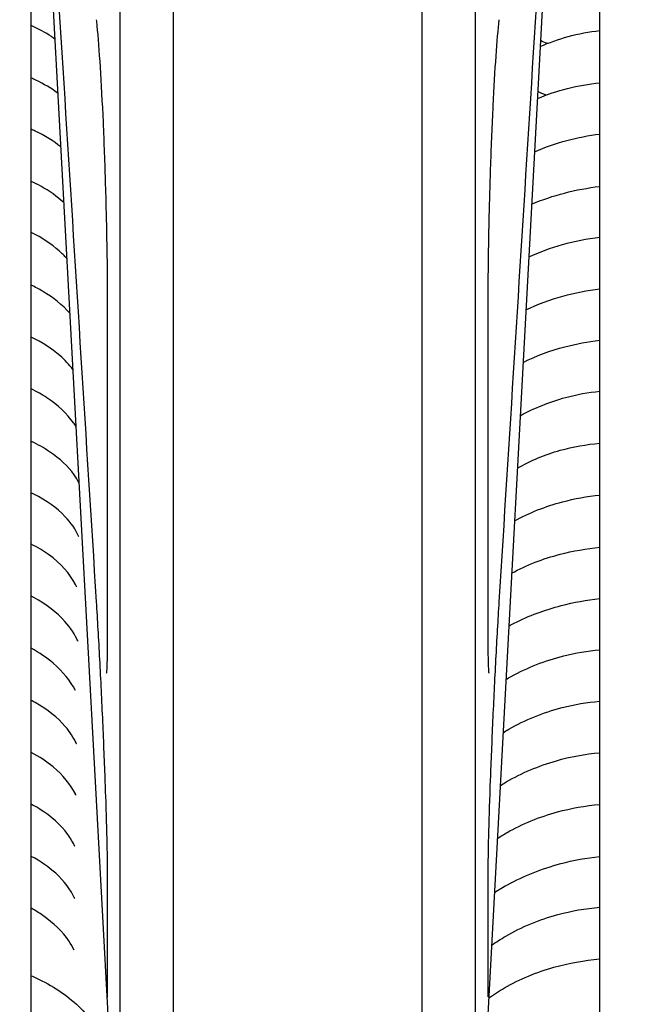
# Model space of a CAD drawing. Header units: millimetres. Extents: x 49320 to 60117, y -4209 to 20568.
# Tile 124 of 252: x 52406.84 to 52410.3, y 1673.34 to 1678.88. Entities that reach past the tile are written whole.
import ezdxf

# ---------------------------------------------------------------- set-up
doc = ezdxf.new("R2010")
doc.units = ezdxf.units.MM
doc.layers.add('_mt_hatch żelbet', color=8, linetype='Continuous', lineweight=9)
doc.layers.add('_mt_widok', color=253, linetype='Continuous')
doc.layers.add('ARCATA', color=4, linetype='Continuous')

# ---------------------------------------------------------------- blocks, each defined once
blk = doc.blocks.new('WINDA 1 DZ')
at = {"layer": 'ARCATA', "color": 5, "true_color": 0x1414ff}
for p, q in [((172.525, 65.0677), (172.525, 88.1177)), ((172.525, 65.0696), (172.525, 88.1158)), ((172.825, 65.0677), (172.825, 88.1177)), ((173.525, 65.3942), (173.525, 87.7172)), ((170.325, 65.3942), (170.325, 75.1687)), ((170.325, 65.3942), (170.325, 75.1687)), ((170.825, 65.0677), (170.825, 75.0437)), ((170.825, 65.0677), (170.825, 75.0437)), ((171.125, 65.0677), (171.125, 75.0437)), ((171.125, 65.0677), (171.125, 75.0437)), ((173.3548, 74.8427), (172.825, 65.0677)), ((173.3548, 74.8427), (172.825, 65.0677)), ((170.325, 74.2927), (170.825, 65.0677)), ((170.325, 74.2927), (170.825, 65.0677))]:
    blk.add_line(p, q, dxfattribs=at)
for centre, major_axis, start_param, end_param in [((170.855, 68.472), (-0.1, 0), 6.283058, 6.283117), ((170.855, 68.472), (-0.1, 0), 6.283058, 6.283117), ((172.795, 68.472), (0.1, 0), 6.283081, 6.283139)]:
    blk.add_ellipse(centre, major_axis=major_axis, ratio=0.79368, start_param=start_param, end_param=end_param, dxfattribs=at)
for points in [[(170.6926, 68.6723), (170.578, 70.5039), (170.4634, 72.3354), (170.349, 74.167)], [(170.6926, 68.6723), (170.578, 70.5039), (170.4634, 72.3354), (170.349, 74.167)], [(173.301, 74.167), (173.1866, 72.3354), (173.072, 70.5039), (172.9575, 68.6723)], [(173.301, 74.167), (173.1866, 72.3354), (173.072, 70.5039), (172.9575, 68.6723)], [(173.2301, 71.8145), (173.2171, 71.8197), (173.2043, 71.825), (173.1916, 71.8306)], [(173.2224, 71.5239), (173.2067, 71.5303), (173.1913, 71.537), (173.176, 71.544)], [(170.755, 68.472), (170.755, 69.0116), (170.755, 69.6476), (170.755, 70.3491)], [(170.755, 68.472), (170.755, 69.0116), (170.755, 69.6476), (170.755, 70.3491)], [(172.895, 70.3491), (172.895, 69.6476), (172.895, 69.0116), (172.895, 68.472)], [(172.895, 70.3491), (172.895, 69.6476), (172.895, 69.0116), (172.895, 68.472)], [(170.5881, 69.043), (170.5886, 69.0441), (170.5891, 69.0452), (170.5896, 69.0462)], [(170.5881, 69.043), (170.5886, 69.0441), (170.5891, 69.0452), (170.5896, 69.0462)], [(170.5837, 68.4587), (170.5825, 68.4578), (170.5813, 68.4568), (170.5801, 68.4558)], [(170.5837, 68.4587), (170.5825, 68.4578), (170.5813, 68.4568), (170.5801, 68.4558)], [(170.5839, 68.4524), (170.5843, 68.4534), (170.5848, 68.4544), (170.5853, 68.4553)], [(170.5839, 68.4524), (170.5843, 68.4534), (170.5848, 68.4544), (170.5853, 68.4553)], [(170.5761, 67.8806), (170.5751, 67.8799), (170.5742, 67.8792), (170.5733, 67.8785)], [(170.5761, 67.8806), (170.5751, 67.8799), (170.5742, 67.8792), (170.5733, 67.8785)], [(170.5788, 67.8737), (170.5789, 67.8739), (170.579, 67.8741), (170.5791, 67.8743)], [(170.5788, 67.8737), (170.5789, 67.8739), (170.579, 67.8741), (170.5791, 67.8743)], [(170.5727, 67.5916), (170.5717, 67.5908), (170.5707, 67.59), (170.5697, 67.5892)], [(170.5733, 67.5862), (170.5736, 67.5869), (170.574, 67.5876), (170.5744, 67.5883)], [(170.5694, 67.2978), (170.5691, 67.2975), (170.5687, 67.2972), (170.5684, 67.2969)], [(170.5697, 67.2958), (170.5698, 67.296), (170.5699, 67.2963), (170.57, 67.2965)], [(170.755, 66.4479), (170.755, 66.5644), (170.755, 66.7958), (170.755, 67.1327)], [(170.755, 66.4479), (170.755, 66.5644), (170.755, 66.7958), (170.755, 67.1327)], [(172.895, 67.1327), (172.895, 66.7958), (172.895, 66.5644), (172.895, 66.4479)], [(172.895, 67.1327), (172.895, 66.7958), (172.895, 66.5644), (172.895, 66.4479)], [(170.5672, 67.0067), (170.5663, 67.006), (170.5655, 67.0053), (170.5646, 67.0046)], [(170.5664, 67.0031), (170.5668, 67.0039), (170.5673, 67.0048), (170.5677, 67.0056)], [(170.564, 66.7166), (170.5634, 66.7161), (170.5627, 66.7155), (170.5621, 66.715)], [(170.5642, 66.7132), (170.5644, 66.7137), (170.5647, 66.7142), (170.5649, 66.7147)]]:
    blk.add_open_spline(points, degree=3, dxfattribs=at)
for points, knots in [([(170.755, 70.3491), (170.755, 70.4441), (170.7541, 70.5528), (170.7504, 70.7797), (170.7476, 70.9009), (170.7404, 71.1393), (170.736, 71.2596), (170.7261, 71.4826), (170.7205, 71.5885), (170.7088, 71.7713), (170.7026, 71.8513), (170.6953, 71.9261), (170.6941, 71.9377), (170.6929, 71.9486)], [0, 0, 0, 0, 0.361008, 0.361008, 0.720233, 0.720233, 1.07641, 1.07641, 1.42761, 1.42761, 1.77217, 1.77217, 1.839539, 1.839539, 1.839539, 1.839539]), ([(170.755, 70.3491), (170.755, 70.4441), (170.7541, 70.5528), (170.7504, 70.7797), (170.7476, 70.9009), (170.7404, 71.1393), (170.736, 71.2596), (170.7261, 71.4826), (170.7205, 71.5885), (170.7088, 71.7713), (170.7026, 71.8513), (170.6953, 71.9261), (170.6941, 71.9377), (170.6929, 71.9486)], [0, 0, 0, 0, 0.361008, 0.361008, 0.720233, 0.720233, 1.07641, 1.07641, 1.42761, 1.42761, 1.77217, 1.77217, 1.839539, 1.839539, 1.839539, 1.839539]), ([(172.9571, 71.9486), (172.9513, 71.895), (172.9453, 71.8247), (172.9338, 71.6611), (172.9283, 71.5653), (172.9181, 71.3589), (172.9135, 71.2454), (172.9056, 71.0159), (172.9024, 70.8969), (172.8976, 70.6681), (172.896, 70.5555), (172.8951, 70.4178), (172.895, 70.3827), (172.895, 70.3491)], [0, 0, 0, 0, 0.329832, 0.329832, 0.665076, 0.665076, 1.008703, 1.008703, 1.357547, 1.357547, 1.712613, 1.712613, 1.840215, 1.840215, 1.840215, 1.840215]), ([(172.9571, 71.9486), (172.9513, 71.895), (172.9453, 71.8247), (172.9338, 71.6611), (172.9283, 71.5653), (172.9181, 71.3589), (172.9135, 71.2454), (172.9056, 71.0159), (172.9024, 70.8969), (172.8976, 70.6681), (172.896, 70.5555), (172.8951, 70.4178), (172.895, 70.3827), (172.895, 70.3491)], [0, 0, 0, 0, 0.329832, 0.329832, 0.665076, 0.665076, 1.008703, 1.008703, 1.357547, 1.357547, 1.712613, 1.712613, 1.840215, 1.840215, 1.840215, 1.840215]), ([(170.458, 71.8393), (170.4516, 71.844), (170.445, 71.8486), (170.4043, 71.8761), (170.3662, 71.8972), (170.325, 71.9156)], [204.056711, 204.056711, 204.056711, 204.056711, 204.0869745, 204.0869745, 204.2412188, 204.2412188, 204.2412188, 204.2412188]), ([(173.1898, 71.7978), (173.2402, 71.8198), (173.2928, 71.8386), (173.4044, 71.8693), (173.4644, 71.8805), (173.525, 71.8874)], [177.655929, 177.655929, 177.655929, 177.655929, 177.8256757, 177.8256757, 178.0072348, 178.0072348, 178.0072348, 178.0072348]), ([(170.4745, 71.5353), (170.4378, 71.5621), (170.3959, 71.5868), (170.3422, 71.6122), (170.3337, 71.616), (170.325, 71.6198)], [209.248251, 209.248251, 209.248251, 209.248251, 209.4219716, 209.4219716, 209.4542208, 209.4542208, 209.4542208, 209.4542208]), ([(173.1739, 71.5044), (173.2282, 71.5277), (173.2853, 71.5471), (173.4027, 71.5767), (173.4636, 71.5873), (173.525, 71.5938)], [171.4626809, 171.4626809, 171.4626809, 171.4626809, 171.6448857, 171.6448857, 171.8290816, 171.8290816, 171.8290816, 171.8290816]), ([(170.4909, 71.2321), (170.4506, 71.2659), (170.4016, 71.2965), (170.3397, 71.3252), (170.3324, 71.3284), (170.325, 71.3316)], [214.4339877, 214.4339877, 214.4339877, 214.4339877, 214.6432361, 214.6432361, 214.6707235, 214.6707235, 214.6707235, 214.6707235]), ([(173.1577, 71.2052), (173.2161, 71.2309), (173.2776, 71.2524), (173.4003, 71.2852), (173.4624, 71.2972), (173.525, 71.3048)], [165.263284, 165.263284, 165.263284, 165.263284, 165.4607341, 165.4607341, 165.6488174, 165.6488174, 165.6488174, 165.6488174]), ([(170.5079, 70.9189), (170.4712, 70.9527), (170.4275, 70.9841), (170.3612, 71.0206), (170.3434, 71.0295), (170.325, 71.038)], [219.6115197, 219.6115197, 219.6115197, 219.6115197, 219.8130799, 219.8130799, 219.8827756, 219.8827756, 219.8827756, 219.8827756]), ([(173.1417, 70.9099), (173.2009, 70.9353), (173.2634, 70.9564), (173.3915, 70.9897), (173.458, 71.0022), (173.525, 71.0101)], [159.0669806, 159.0669806, 159.0669806, 159.0669806, 159.2665845, 159.2665845, 159.4681567, 159.4681567, 159.4681567, 159.4681567]), ([(170.5249, 70.6047), (170.5117, 70.6192), (170.4974, 70.6334), (170.4386, 70.6857), (170.3855, 70.7215), (170.325, 70.7505)], [224.783936, 224.783936, 224.783936, 224.783936, 224.8660922, 224.8660922, 225.0997045, 225.0997045, 225.0997045, 225.0997045]), ([(173.1256, 70.6128), (173.1859, 70.641), (173.2497, 70.6646), (173.3831, 70.702), (173.4538, 70.7156), (173.525, 70.7238)], [152.8680476, 152.8680476, 152.8680476, 152.8680476, 153.0750814, 153.0750814, 153.2889041, 153.2889041, 153.2889041, 153.2889041]), ([(170.5416, 70.2966), (170.5023, 70.3418), (170.4503, 70.3842), (170.369, 70.4321), (170.3475, 70.4435), (170.325, 70.4541)], [229.9683735, 229.9683735, 229.9683735, 229.9683735, 230.225371, 230.225371, 230.3112244, 230.3112244, 230.3112244, 230.3112244]), ([(173.1095, 70.3158), (173.1753, 70.3472), (173.2456, 70.3732), (173.3849, 70.4117), (173.4547, 70.4253), (173.525, 70.4336)], [146.6692787, 146.6692787, 146.6692787, 146.6692787, 146.8968258, 146.8968258, 147.1081411, 147.1081411, 147.1081411, 147.1081411]), ([(170.5588, 69.9797), (170.5384, 70.0068), (170.5141, 70.033), (170.4416, 70.0965), (170.3867, 70.1321), (170.325, 70.1617)], [235.1384422, 235.1384422, 235.1384422, 235.1384422, 235.2877047, 235.2877047, 235.5252238, 235.5252238, 235.5252238, 235.5252238]), ([(173.0934, 70.0198), (173.1669, 70.0564), (173.2466, 70.0859), (173.3922, 70.1242), (173.4584, 70.1364), (173.525, 70.1437)], [140.4705579, 140.4705579, 140.4705579, 140.4705579, 140.7274319, 140.7274319, 140.9273336, 140.9273336, 140.9273336, 140.9273336]), ([(170.5761, 69.6606), (170.572, 69.667), (170.5677, 69.6733), (170.5269, 69.7302), (170.4756, 69.7789), (170.386, 69.8381), (170.3565, 69.8547), (170.325, 69.8699)], [240.3049856, 240.3049856, 240.3049856, 240.3049856, 240.3398561, 240.3398561, 240.6195829, 240.6195829, 240.7406654, 240.7406654, 240.7406654, 240.7406654]), ([(173.0771, 69.7193), (173.1563, 69.7621), (173.2429, 69.7974), (173.395, 69.839), (173.4598, 69.8508), (173.525, 69.8574)], [134.2693872, 134.2693872, 134.2693872, 134.2693872, 134.5531469, 134.5531469, 134.7481599, 134.7481599, 134.7481599, 134.7481599]), ([(170.5934, 69.3412), (170.5858, 69.3567), (170.5767, 69.3722), (170.5339, 69.4334), (170.4861, 69.4781), (170.3971, 69.5377), (170.3622, 69.5573), (170.325, 69.575)], [245.4672628, 245.4672628, 245.4672628, 245.4672628, 245.5525955, 245.5525955, 245.8117092, 245.8117092, 245.9540446, 245.9540446, 245.9540446, 245.9540446]), ([(173.0612, 69.4246), (173.1355, 69.4663), (173.2173, 69.5007), (173.3742, 69.5448), (173.4495, 69.5579), (173.525, 69.5645)], [128.0744379, 128.0744379, 128.0744379, 128.0744379, 128.3434862, 128.3434862, 128.5696114, 128.5696114, 128.5696114, 128.5696114]), ([(170.5934, 69.0383), (170.5754, 69.0778), (170.5493, 69.1169), (170.4703, 69.1996), (170.4094, 69.2425), (170.3346, 69.2794), (170.3298, 69.2817), (170.325, 69.284)], [250.6659334, 250.6659334, 250.6659334, 250.6659334, 250.8769106, 250.8769106, 251.1508047, 251.1508047, 251.1692641, 251.1692641, 251.1692641, 251.1692641]), ([(173.0451, 69.1276), (173.1278, 69.173), (173.2198, 69.2094), (173.3831, 69.2525), (173.4538, 69.2651), (173.525, 69.2723)], [121.8771319, 121.8771319, 121.8771319, 121.8771319, 122.1757549, 122.1757549, 122.3892004, 122.3892004, 122.3892004, 122.3892004]), ([(170.582, 68.7534), (170.5795, 68.7586), (170.5769, 68.7638), (170.5425, 68.8292), (170.4916, 68.8887), (170.3938, 68.9588), (170.3608, 68.9783), (170.325, 68.9956)], [255.8951695, 255.8951695, 255.8951695, 255.8951695, 255.9228796, 255.9228796, 256.2461284, 256.2461284, 256.3842495, 256.3842495, 256.3842495, 256.3842495]), ([(173.0291, 68.8327), (173.1122, 68.8787), (173.2055, 68.9145), (173.3741, 68.9582), (173.4494, 68.9712), (173.525, 68.9784)], [115.6827389, 115.6827389, 115.6827389, 115.6827389, 115.9838677, 115.9838677, 116.2106684, 116.2106684, 116.2106684, 116.2106684]), ([(170.5887, 68.448), (170.5713, 68.4868), (170.5463, 68.5252), (170.4696, 68.6112), (170.4106, 68.6578), (170.3353, 68.6978), (170.3302, 68.7005), (170.325, 68.7031)], [261.0873239, 261.0873239, 261.0873239, 261.0873239, 261.2935973, 261.2935973, 261.5775094, 261.5775094, 261.5978249, 261.5978249, 261.5978249, 261.5978249]), ([(173.0129, 68.5351), (173.0232, 68.5408), (173.0336, 68.5464), (173.1258, 68.5937), (173.2156, 68.6268), (173.3785, 68.6689), (173.4515, 68.6821), (173.525, 68.6898)], [109.4836601, 109.4836601, 109.4836601, 109.4836601, 109.5207315, 109.5207315, 109.8101939, 109.8101939, 110.0307313, 110.0307313, 110.0307313, 110.0307313]), ([(170.755, 67.1327), (170.755, 67.1755), (170.7542, 67.2366), (170.7507, 67.3866), (170.7481, 67.4783), (170.7412, 67.6803), (170.7368, 67.7935), (170.7271, 68.0241), (170.7215, 68.1445), (170.7098, 68.3762), (170.7035, 68.4906), (170.6957, 68.6215), (170.6941, 68.6472), (170.6926, 68.6723)], [0, 0, 0, 0, 0.345939, 0.345939, 0.699634, 0.699634, 1.056192, 1.056192, 1.408824, 1.408824, 1.756655, 1.756655, 1.843788, 1.843788, 1.843788, 1.843788]), ([(170.755, 67.1327), (170.755, 67.1755), (170.7542, 67.2366), (170.7507, 67.3866), (170.7481, 67.4783), (170.7412, 67.6803), (170.7368, 67.7935), (170.7271, 68.0241), (170.7215, 68.1445), (170.7098, 68.3762), (170.7035, 68.4906), (170.6957, 68.6215), (170.6941, 68.6472), (170.6926, 68.6723)], [0, 0, 0, 0, 0.345939, 0.345939, 0.699634, 0.699634, 1.056192, 1.056192, 1.408824, 1.408824, 1.756655, 1.756655, 1.843788, 1.843788, 1.843788, 1.843788]), ([(172.9575, 68.6723), (172.9512, 68.5718), (172.9448, 68.4601), (172.9329, 68.2333), (172.9272, 68.1151), (172.917, 67.8863), (172.9124, 67.7727), (172.9047, 67.5637), (172.9016, 67.4657), (172.8971, 67.2976), (172.8956, 67.2255), (172.895, 67.1576), (172.895, 67.1445), (172.895, 67.1327)], [0, 0, 0, 0, 0.34879, 0.34879, 0.694603, 0.694603, 1.041825, 1.041825, 1.392858, 1.392858, 1.748786, 1.748786, 1.843881, 1.843881, 1.843881, 1.843881]), ([(170.7495, 68.2693), (170.7495, 68.2693), (170.7495, 68.2694), (170.7498, 68.271), (170.7504, 68.276), (170.752, 68.2966), (170.7531, 68.3188), (170.7546, 68.3802), (170.755, 68.4225), (170.755, 68.4719)], [0.1591227, 0.1591227, 0.1591227, 0.1591227, 0.1754164, 0.1754164, 0.2775329, 0.2775329, 0.4840808, 0.4840808, 0.7294456, 0.7294456, 0.7294456, 0.7294456]), ([(170.7495, 68.2693), (170.7495, 68.2693), (170.7495, 68.2694), (170.7498, 68.271), (170.7504, 68.276), (170.752, 68.2966), (170.7531, 68.3188), (170.7546, 68.3802), (170.755, 68.4225), (170.755, 68.4719)], [0.1591227, 0.1591227, 0.1591227, 0.1591227, 0.1754164, 0.1754164, 0.2775329, 0.2775329, 0.4840808, 0.4840808, 0.7294456, 0.7294456, 0.7294456, 0.7294456]), ([(172.895, 68.4719), (172.895, 68.4001), (172.8959, 68.3427), (172.8984, 68.2907), (172.8994, 68.2784), (172.9003, 68.2706), (172.9005, 68.2693), (172.9005, 68.2693)], [0, 0, 0, 0, 0.3569876, 0.3569876, 0.515867, 0.515867, 0.5692567, 0.5692567, 0.5692567, 0.5692567]), ([(170.5741, 68.1727), (170.5458, 68.226), (170.5031, 68.2789), (170.413, 68.3566), (170.3714, 68.3854), (170.325, 68.4105)], [266.3357567, 266.3357567, 266.3357567, 266.3357567, 266.6208995, 266.6208995, 266.8079659, 266.8079659, 266.8079659, 266.8079659]), ([(172.9967, 68.2345), (173.0066, 68.2404), (173.0167, 68.2462), (173.1171, 68.3015), (173.218, 68.3411), (173.3883, 68.3839), (173.4565, 68.3955), (173.525, 68.402)], [103.2826137, 103.2826137, 103.2826137, 103.2826137, 103.3196264, 103.3196264, 103.6464206, 103.6464206, 103.8515975, 103.8515975, 103.8515975, 103.8515975]), ([(170.5798, 67.8729), (170.5643, 67.9061), (170.5433, 67.939), (170.4743, 68.02), (170.4162, 68.0664), (170.3399, 68.1086), (170.3325, 68.1125), (170.325, 68.1164)], [271.5325211, 271.5325211, 271.5325211, 271.5325211, 271.7095942, 271.7095942, 271.9921343, 271.9921343, 272.0219282, 272.0219282, 272.0219282, 272.0219282]), ([(172.9804, 67.9347), (172.991, 67.9413), (173.0017, 67.9478), (173.1034, 68.0068), (173.2063, 68.049), (173.382, 68.0939), (173.4534, 68.1057), (173.525, 68.112)], [97.0821938, 97.0821938, 97.0821938, 97.0821938, 97.1222767, 97.1222767, 97.4572596, 97.4572596, 97.6717696, 97.6717696, 97.6717696, 97.6717696]), ([(170.577, 67.5829), (170.5758, 67.5853), (170.5747, 67.5877), (170.5467, 67.6429), (170.5036, 67.6958), (170.4124, 67.7721), (170.3709, 67.7999), (170.325, 67.8243)], [276.7523237, 276.7523237, 276.7523237, 276.7523237, 276.7652906, 276.7652906, 277.0516604, 277.0516604, 277.2353716, 277.2353716, 277.2353716, 277.2353716]), ([(172.9642, 67.6366), (172.9757, 67.6439), (172.9873, 67.651), (173.0847, 67.7079), (173.1807, 67.7484), (173.3592, 67.7996), (173.442, 67.815), (173.525, 67.8225)], [90.8822114, 90.8822114, 90.8822114, 90.8822114, 90.9257794, 90.9257794, 91.2421028, 91.2421028, 91.4907908, 91.4907908, 91.4907908, 91.4907908]), ([(170.5709, 67.2948), (170.56, 67.3175), (170.5465, 67.34), (170.4919, 67.4146), (170.4377, 67.4648), (170.356, 67.5153), (170.3408, 67.5239), (170.325, 67.5322)], [281.9758361, 281.9758361, 281.9758361, 281.9758361, 282.097171, 282.097171, 282.3878948, 282.3878948, 282.4508868, 282.4508868, 282.4508868, 282.4508868]), ([(172.9481, 67.3385), (172.966, 67.3504), (172.9843, 67.3618), (173.0892, 67.422), (173.1861, 67.4612), (173.3636, 67.5095), (173.4441, 67.524), (173.525, 67.5314)], [84.6821962, 84.6821962, 84.6821962, 84.6821962, 84.751251, 84.751251, 85.0672834, 85.0672834, 85.3097314, 85.3097314, 85.3097314, 85.3097314]), ([(170.5706, 66.9994), (170.548, 67.0494), (170.5119, 67.099), (170.4244, 67.1783), (170.3775, 67.2107), (170.325, 67.2388)], [287.1855743, 287.1855743, 287.1855743, 287.1855743, 287.4534784, 287.4534784, 287.6642537, 287.6642537, 287.6642537, 287.6642537]), ([(172.9316, 67.0346), (172.9557, 67.0504), (172.9806, 67.0653), (173.0978, 67.1296), (173.1998, 67.1697), (173.3766, 67.2166), (173.4506, 67.2304), (173.525, 67.2382)], [78.4804328, 78.4804328, 78.4804328, 78.4804328, 78.5728246, 78.5728246, 78.9045681, 78.9045681, 79.1276842, 79.1276842, 79.1276842, 79.1276842]), ([(170.5666, 66.7111), (170.5584, 66.7287), (170.5484, 66.7463), (170.502, 66.8141), (170.4515, 66.8631), (170.3701, 66.9202), (170.3481, 66.9341), (170.325, 66.9472)], [292.4084514, 292.4084514, 292.4084514, 292.4084514, 292.5045011, 292.5045011, 292.7839501, 292.7839501, 292.8787476, 292.8787476, 292.8787476, 292.8787476]), ([(172.9156, 66.7383), (172.9413, 66.7564), (172.9681, 66.7735), (173.0849, 66.8412), (173.1853, 66.8829), (173.3657, 66.9319), (173.4453, 66.9455), (173.525, 66.9519)], [72.2807817, 72.2807817, 72.2807817, 72.2807817, 72.3826089, 72.3826089, 72.711632, 72.711632, 72.9501207, 72.9501207, 72.9501207, 72.9501207]), ([(172.8994, 66.4399), (172.9281, 66.461), (172.9582, 66.4807), (173.0741, 66.5477), (173.1689, 66.5867), (173.3503, 66.638), (173.4376, 66.6539), (173.525, 66.6612)], [66.0805515, 66.0805515, 66.0805515, 66.0805515, 66.1960917, 66.1960917, 66.5069995, 66.5069995, 66.7690955, 66.7690955, 66.7690955, 66.7690955]), ([(170.325, 66.567), (170.3454, 66.5582), (170.3653, 66.5488), (170.4738, 66.4938), (170.5536, 66.4366), (170.6749, 66.3077), (170.7196, 66.2355), (170.7579, 66.128), (170.7662, 66.0946), (170.7712, 66.0609)], [67.4002191, 67.4002191, 67.4002191, 67.4002191, 67.4730984, 67.4730984, 67.808592, 67.808592, 68.1282885, 68.1282885, 68.2666616, 68.2666616, 68.2666616, 68.2666616]), ([(170.755, 66.445), (170.755, 66.445), (170.755, 66.445), (170.755, 66.4453), (170.755, 66.4464), (170.755, 66.4479)], [0.14409872, 0.14409872, 0.14409872, 0.14409872, 0.15041576, 0.15041576, 0.19796304, 0.19796304, 0.19796304, 0.19796304]), ([(170.755, 66.445), (170.755, 66.445), (170.755, 66.445), (170.755, 66.4453), (170.755, 66.4464), (170.755, 66.4479)], [0.14409872, 0.14409872, 0.14409872, 0.14409872, 0.15041576, 0.15041576, 0.19796304, 0.19796304, 0.19796304, 0.19796304])]:
    blk.add_open_spline(points, degree=3, knots=knots, dxfattribs=at)

msp = doc.modelspace()

# ---------------------------------------------------------------- hatches: boundary and pattern name
at = {"layer": '_mt_hatch żelbet', "ltscale": 2, "transparency": 33554687}
h = msp.add_hatch(dxfattribs=at)
h.set_pattern_fill('ANSI36', color=8)
h.set_pattern_definition([(45, (55916.924, 5082.696), (1.683798, 6.173926), [7.9375, -1.5875, 0, -1.5875])])
edge = h.paths.add_edge_path()
edge.add_line((52283.3224, 1621.9329), (52251.5763, 1621.9329))
edge.add_line((52251.5763, 1621.9329), (52251.5763, 1704.3329))
edge.add_line((52251.5763, 1704.3329), (52249.7263, 1704.3329))
edge.add_line((52249.7263, 1704.3329), (52249.6763, 1704.3829))
edge.add_arc((52249.6263, 1704.3829), 0.05, 0, 90)
edge.add_line((52249.6263, 1704.4329), (52247.1263, 1704.4329))
edge.add_line((52247.1263, 1704.4329), (52247.1263, 1704.3579))
edge.add_line((52247.1263, 1704.3579), (52247.1013, 1704.3329))
edge.add_line((52247.1013, 1704.3329), (52246.9013, 1704.3329))
edge.add_line((52246.9013, 1704.3329), (52246.8763, 1704.3579))
edge.add_line((52246.8763, 1704.3579), (52246.8763, 1704.4329))
edge.add_line((52246.8763, 1704.4329), (52246.8263, 1704.4329))
edge.add_line((52246.8263, 1704.4329), (52246.8263, 1705.4329))
edge.add_line((52246.8263, 1705.4329), (52246.8763, 1705.4329))
edge.add_line((52246.8763, 1705.4329), (52246.8763, 1705.5079))
edge.add_line((52246.8763, 1705.5079), (52246.9013, 1705.5329))
edge.add_line((52246.9013, 1705.5329), (52247.1013, 1705.5329))
edge.add_line((52247.1013, 1705.5329), (52247.1263, 1705.5079))
edge.add_line((52247.1263, 1705.5079), (52247.1263, 1705.4329))
edge.add_line((52247.1263, 1705.4329), (52249.6263, 1705.4329))
edge.add_arc((52249.6263, 1705.4829), 0.05, 270, 360)
edge.add_line((52249.6763, 1705.4829), (52249.7263, 1705.5329))
edge.add_line((52249.7263, 1705.5329), (52251.5763, 1705.5329))
edge.add_line((52251.5763, 1705.5329), (52251.5763, 1712.3329))
edge.add_line((52251.5763, 1712.3329), (52249.7263, 1712.3329))
edge.add_line((52249.7263, 1712.3329), (52249.6763, 1712.3829))
edge.add_arc((52249.6263, 1712.3829), 0.05, 0, 90)
edge.add_line((52249.6263, 1712.4329), (52247.1263, 1712.4329))
edge.add_line((52247.1263, 1712.4329), (52247.1263, 1712.3579))
edge.add_line((52247.1263, 1712.3579), (52247.1013, 1712.3329))
edge.add_line((52247.1013, 1712.3329), (52246.9013, 1712.3329))
edge.add_line((52246.9013, 1712.3329), (52246.8763, 1712.3579))
edge.add_line((52246.8763, 1712.3579), (52246.8763, 1712.4329))
edge.add_line((52246.8763, 1712.4329), (52246.8263, 1712.4329))
edge.add_line((52246.8263, 1712.4329), (52246.8263, 1712.3079))
edge.add_arc((52246.8013, 1712.3079), 0.025, 270, 360, ccw=False)
edge.add_line((52246.8013, 1712.2829), (52245.4513, 1712.2829))
edge.add_arc((52245.4513, 1712.3079), 0.025, 180, 270, ccw=False)
edge.add_line((52245.4263, 1712.33), (52245.4263, 1712.429))
edge.add_line((52245.4263, 1712.429), (52244.1918, 1712.3329))
edge.add_arc((52244.1763, 1712.5323), 0.2, 180, 274.4517, ccw=False)
edge.add_line((52243.9763, 1712.5323), (52243.9763, 1713.3335))
edge.add_arc((52244.1763, 1713.3335), 0.2, 85.5483, 180, ccw=False)
edge.add_line((52244.1918, 1713.5329), (52245.4263, 1713.4368))
edge.add_line((52245.4263, 1713.4368), (52245.4263, 1713.5573))
edge.add_arc((52245.4513, 1713.5579), 0.025, 90, 180, ccw=False)
edge.add_line((52245.4513, 1713.5829), (52246.8013, 1713.5829))
edge.add_arc((52246.8013, 1713.5579), 0.025, 0, 90, ccw=False)
edge.add_line((52246.8263, 1713.5579), (52246.8263, 1713.4329))
edge.add_line((52246.8263, 1713.4329), (52246.8763, 1713.4329))
edge.add_line((52246.8763, 1713.4329), (52246.8763, 1713.5079))
edge.add_line((52246.8763, 1713.5079), (52246.9013, 1713.5329))
edge.add_line((52246.9013, 1713.5329), (52247.1013, 1713.5329))
edge.add_line((52247.1013, 1713.5329), (52247.1263, 1713.5079))
edge.add_line((52247.1263, 1713.5079), (52247.1263, 1713.4329))
edge.add_line((52247.1263, 1713.4329), (52249.6263, 1713.4329))
edge.add_arc((52249.6263, 1713.4829), 0.05, 270, 360)
edge.add_line((52249.6763, 1713.4829), (52249.7263, 1713.5329))
edge.add_line((52249.7263, 1713.5329), (52251.5763, 1713.5329))
edge.add_line((52251.5763, 1713.5329), (52251.5763, 1778.6829))
edge.add_line((52251.5763, 1778.6829), (52249.7263, 1778.6829))
edge.add_line((52249.7263, 1778.6829), (52249.6763, 1778.7329))
edge.add_arc((52249.6263, 1778.7329), 0.05, 0, 90)
edge.add_line((52249.6263, 1778.7829), (52247.1263, 1778.7829))
edge.add_line((52247.1263, 1778.7829), (52247.1263, 1778.7079))
edge.add_line((52247.1263, 1778.7079), (52247.1013, 1778.6829))
edge.add_line((52247.1013, 1778.6829), (52246.9013, 1778.6829))
edge.add_line((52246.9013, 1778.6829), (52246.8763, 1778.7079))
edge.add_line((52246.8763, 1778.7079), (52246.8763, 1778.7829))
edge.add_line((52246.8763, 1778.7829), (52246.8263, 1778.7829))
edge.add_line((52246.8263, 1778.7829), (52246.8263, 1778.6579))
edge.add_arc((52246.8013, 1778.6579), 0.025, 270, 360, ccw=False)
edge.add_line((52246.8013, 1778.6329), (52245.4513, 1778.6329))
edge.add_arc((52245.4513, 1778.6579), 0.025, 180, 270, ccw=False)
edge.add_line((52245.4263, 1778.6579), (52245.4263, 1778.779))
edge.add_line((52245.4263, 1778.779), (52244.6918, 1778.6829))
edge.add_arc((52244.6763, 1778.8823), 0.2, 180, 274.4517, ccw=False)
edge.add_line((52244.4763, 1778.8823), (52244.4763, 1779.6835))
edge.add_arc((52244.6763, 1779.6835), 0.2, 85.5483, 180, ccw=False)
edge.add_line((52244.6918, 1779.8829), (52245.4263, 1779.7868))
edge.add_line((52245.4263, 1779.7868), (52245.4263, 1779.9079))
edge.add_arc((52245.4513, 1779.9079), 0.025, 90, 180, ccw=False)
edge.add_line((52245.4513, 1779.9329), (52246.8013, 1779.9329))
edge.add_arc((52246.8013, 1779.9079), 0.025, 0, 90, ccw=False)
edge.add_line((52246.8263, 1779.9079), (52246.8263, 1779.7829))
edge.add_line((52246.8263, 1779.7829), (52246.8763, 1779.7829))
edge.add_line((52246.8763, 1779.7829), (52246.8763, 1779.8579))
edge.add_line((52246.8763, 1779.8579), (52246.9013, 1779.8829))
edge.add_line((52246.9013, 1779.8829), (52247.1013, 1779.8829))
edge.add_line((52247.1013, 1779.8829), (52247.1263, 1779.8579))
edge.add_line((52247.1263, 1779.8579), (52247.1263, 1779.7829))
edge.add_line((52247.1263, 1779.7829), (52249.6263, 1779.7829))
edge.add_arc((52249.6263, 1779.8329), 0.05, 270, 360)
edge.add_line((52249.6763, 1779.8329), (52249.7263, 1779.8829))
edge.add_line((52249.7263, 1779.8829), (52251.5763, 1779.8829))
edge.add_line((52251.5763, 1779.8829), (52251.5763, 1788.7829))
edge.add_line((52251.5763, 1788.7829), (52249.7263, 1788.7829))
edge.add_line((52249.7263, 1788.7829), (52249.6763, 1788.8329))
edge.add_arc((52249.6263, 1788.8329), 0.05, 0, 90)
edge.add_line((52249.6263, 1788.8829), (52247.1263, 1788.8829))
edge.add_line((52247.1263, 1788.8829), (52247.1263, 1788.8079))
edge.add_line((52247.1263, 1788.8079), (52247.1013, 1788.7829))
edge.add_line((52247.1013, 1788.7829), (52246.9013, 1788.7829))
edge.add_line((52246.9013, 1788.7829), (52246.8763, 1788.8079))
edge.add_line((52246.8763, 1788.8079), (52246.8763, 1788.8829))
edge.add_line((52246.8763, 1788.8829), (52246.8263, 1788.8829))
edge.add_line((52246.8263, 1788.8829), (52246.8263, 1788.7579))
edge.add_arc((52246.8013, 1788.7579), 0.025, 270, 360, ccw=False)
edge.add_line((52246.8013, 1788.7329), (52246.4455, 1788.7329))
edge.add_spline(control_points=[(52246.4364, 1788.7439), (52246.4364, 1788.7439), (52246.4363, 1788.744), (52246.4357, 1788.7442), (52246.4348, 1788.7446), (52246.4317, 1788.7456), (52246.4291, 1788.7463), (52246.4222, 1788.7479), (52246.4176, 1788.7487), (52246.4069, 1788.7502), (52246.4009, 1788.7509), (52246.3886, 1788.7517), (52246.3824, 1788.7519), (52246.3763, 1788.7519)], knot_values=[0.024008, 0.024008, 0.024008, 0.024008, 0.028269, 0.028269, 0.039404, 0.039404, 0.055597, 0.055597, 0.075883, 0.075883, 0.097542, 0.097542, 0.117485, 0.117485, 0.117485, 0.117485], degree=3, periodic=0)
edge.add_line((52246.3763, 1788.7519), (52245.5763, 1788.7519))
edge.add_spline(control_points=[(52245.5763, 1788.7346), (52245.5705, 1788.7346), (52245.5646, 1788.7347), (52245.5452, 1788.7349), (52245.5321, 1788.7352), (52245.5073, 1788.7364), (52245.4957, 1788.7373), (52245.4748, 1788.74), (52245.4654, 1788.7419), (52245.4509, 1788.7472), (52245.4454, 1788.7499), (52245.4364, 1788.7573), (52245.4329, 1788.7612), (52245.4277, 1788.7711), (52245.4263, 1788.7771), (52245.4263, 1788.7826)], knot_values=[0, 0, 0, 0, 0.0173, 0.0173, 0.057137, 0.057137, 0.096974, 0.096974, 0.13681, 0.13681, 0.163111, 0.163111, 0.180869, 0.180869, 0.199184, 0.199184, 0.199184, 0.199184], degree=3, periodic=0)
edge.add_line((52245.4263, 1788.7826), (52245.4263, 1788.879))
edge.add_line((52245.4263, 1788.879), (52244.6918, 1788.7829))
edge.add_arc((52244.6763, 1788.9823), 0.2, 180, 274.4517, ccw=False)
edge.add_line((52244.4763, 1788.9823), (52244.4763, 1789.7835))
edge.add_arc((52244.6763, 1789.7835), 0.2, 85.5483, 180, ccw=False)
edge.add_line((52244.6918, 1789.9829), (52245.4263, 1789.8868))
edge.add_line((52245.4263, 1789.8868), (52245.4263, 1790.0079))
edge.add_arc((52245.4513, 1790.0079), 0.025, 90, 180, ccw=False)
edge.add_line((52245.4513, 1790.0329), (52246.8013, 1790.0329))
edge.add_arc((52246.8013, 1790.0079), 0.025, 0, 90, ccw=False)
edge.add_line((52246.8263, 1790.0079), (52246.8263, 1789.8829))
edge.add_line((52246.8263, 1789.8829), (52246.8763, 1789.8829))
edge.add_line((52246.8763, 1789.8829), (52246.8763, 1789.9579))
edge.add_line((52246.8763, 1789.9579), (52246.9013, 1789.9829))
edge.add_line((52246.9013, 1789.9829), (52247.1013, 1789.9829))
edge.add_line((52247.1013, 1789.9829), (52247.1263, 1789.9579))
edge.add_line((52247.1263, 1789.9579), (52247.1263, 1789.8829))
edge.add_line((52247.1263, 1789.8829), (52249.6263, 1789.8829))
edge.add_arc((52249.6263, 1789.9329), 0.05, 270, 360)
edge.add_line((52249.6763, 1789.9329), (52249.7263, 1789.9829))
edge.add_line((52249.7263, 1789.9829), (52251.5763, 1789.9829))
edge.add_line((52251.5763, 1789.9829), (52251.5763, 1815.9329))
edge.add_line((52251.5763, 1815.9329), (52283.3224, 1815.9329))
edge.add_line((52283.3224, 1815.9329), (52283.3224, 1830.8324))
edge.add_line((52283.3224, 1830.8324), (52236.5763, 1830.8324))
edge.add_line((52236.5763, 1830.8324), (52236.5763, 1606.9329))
edge.add_line((52236.5763, 1606.9329), (52283.3224, 1606.9329))
edge.add_line((52283.3224, 1606.9328), (52283.3224, 1621.9329))
h.paths.add_polyline_path([(52431.5763, 1830.8324), (52283.3224, 1830.8324), (52283.3224, 1815.9329), (52416.5763, 1815.9329), (52416.5713, 1715.8329), (52416.5713, 1716.7329), (52415.3013, 1716.7329), (52414.9013, 1716.7329), (52415.9013, 1715.7329), (52415.9013, 1702.1329), (52414.9013, 1701.1329), (52415.3013, 1701.1329), (52416.5713, 1701.1329), (52416.5763, 1702.0329), (52416.5763, 1632.9329), (52431.5763, 1617.9329)])
h.paths.add_polyline_path([(52394.7763, 1630.2866), (52434.3763, 1630.2866)])
h.paths.add_polyline_path([(52431.5763, 1606.9329), (52431.5763, 1617.9329), (52416.5763, 1632.9329), (52416.5763, 1621.9329), (52409.5763, 1621.9329), (52409.5763, 1606.9329)])
edge = h.paths.add_edge_path(flags=16)
edge.add_spline(control_points=[(52245.438, 1705.5453), (52245.4384, 1705.5458), (52245.4388, 1705.5463), (52245.4455, 1705.5529), (52245.4525, 1705.5571), (52245.4601, 1705.5603)], knot_values=[0.127222, 0.127222, 0.127222, 0.127222, 0.129604, 0.129604, 0.161729, 0.161729, 0.161729, 0.161729], degree=3, periodic=0)
edge = h.paths.add_edge_path(flags=16)
edge.add_arc((52244.1763, 1704.5323), 0.2, 180, 274.4517, ccw=False)
edge.add_line((52243.9763, 1704.5323), (52243.9763, 1705.3335))
edge.add_arc((52244.1763, 1705.3335), 0.2, 85.5483, 180, ccw=False)
edge.add_line((52244.1918, 1705.5329), (52245.4263, 1705.4368))
edge.add_line((52245.4263, 1705.4368), (52245.4263, 1704.8362))
edge.add_spline(control_points=[(52245.4263, 1704.8362), (52245.4263, 1704.8357), (52245.4263, 1704.8352), (52245.4265, 1704.8192), (52245.4288, 1704.8036), (52245.4382, 1704.774), (52245.4451, 1704.7599), (52245.4607, 1704.7383), (52245.4681, 1704.7302), (52245.4763, 1704.723)], knot_values=[0.091168, 0.091168, 0.091168, 0.091168, 0.092523, 0.092523, 0.132421, 0.132421, 0.171812, 0.171812, 0.199493, 0.199493, 0.199493, 0.199493], degree=3, periodic=0)
edge.add_spline(control_points=[(52245.4763, 1704.723), (52245.4797, 1704.72), (52245.4833, 1704.7171), (52245.4999, 1704.7052), (52245.5142, 1704.6981), (52245.5444, 1704.6885), (52245.5605, 1704.686), (52245.5763, 1704.686)], knot_values=[0, 0, 0, 0, 0.011492, 0.011492, 0.051269, 0.051269, 0.091168, 0.091168, 0.091168, 0.091168], degree=3, periodic=0)
edge.add_line((52245.5763, 1704.686), (52246.3763, 1704.686))
edge.add_spline(control_points=[(52246.3763, 1704.686), (52246.3767, 1704.686), (52246.3771, 1704.686), (52246.3826, 1704.6859), (52246.3877, 1704.6851), (52246.3975, 1704.682), (52246.4022, 1704.6797), (52246.4106, 1704.674), (52246.4143, 1704.6705), (52246.4203, 1704.6629), (52246.4226, 1704.6588), (52246.4256, 1704.6505), (52246.4263, 1704.6463), (52246.4263, 1704.6423)], knot_values=[0, 0, 0, 0, 0.001746, 0.001746, 0.02414, 0.02414, 0.046992, 0.046992, 0.070489, 0.070489, 0.093985, 0.093985, 0.117481, 0.117481, 0.117481, 0.117481], degree=3, periodic=0)
edge.add_spline(control_points=[(52246.4263, 1704.6366), (52246.4263, 1704.6312), (52246.4251, 1704.6257), (52246.4199, 1704.6155), (52246.4161, 1704.6109), (52246.4072, 1704.6037), (52246.4016, 1704.6006), (52246.3893, 1704.5965), (52246.3826, 1704.5955), (52246.3763, 1704.5955)], knot_values=[-0.075489, -0.075489, -0.075489, -0.075489, -0.056592, -0.056592, -0.037695, -0.037695, -0.018848, -0.018848, 0, 0, 0, 0], degree=3, periodic=0)
edge.add_line((52246.3763, 1704.5955), (52245.5763, 1704.5955))
edge.add_spline(control_points=[(52245.5763, 1704.5955), (52245.5575, 1704.5955), (52245.5375, 1704.5925), (52245.5008, 1704.5806), (52245.484, 1704.5717), (52245.4569, 1704.5514), (52245.4451, 1704.5386), (52245.4298, 1704.5122), (52245.4263, 1704.4988), (52245.4263, 1704.4871)], knot_values=[0.959969, 0.959969, 0.959969, 0.959969, 1.016264, 1.016264, 1.07256, 1.07256, 1.132171, 1.132171, 1.191783, 1.191783, 1.191783, 1.191783], degree=3, periodic=0)
edge.add_line((52245.4263, 1704.4871), (52245.4263, 1704.4465))
edge.add_line((52245.4263, 1704.429), (52244.1918, 1704.3329))
h.paths.add_polyline_path([(52424.0558, 1703.2329, -0.437158), (52424.2713, 1703.0335), (52424.2713, 1702.2323, -0.437158), (52424.0558, 1702.0329), (52422.8213, 1702.129), (52422.8213, 1702.0079, -0.414214), (52422.7963, 1701.9829), (52421.4463, 1701.9829, -0.414214), (52421.4213, 1702.0079), (52421.4213, 1702.1329), (52421.3713, 1702.1329), (52421.3713, 1702.0579), (52421.3463, 1702.0329), (52421.1463, 1702.0329), (52421.1213, 1702.0579), (52421.1213, 1702.1329), (52418.6213, 1702.1329, 0.414214), (52418.5713, 1702.0829), (52418.5213, 1702.0329), (52418.5213, 1703.2329), (52418.5713, 1703.1829, 0.414214), (52418.6213, 1703.1329), (52421.1213, 1703.1329), (52421.1213, 1703.2079), (52421.1463, 1703.2329), (52421.3463, 1703.2329), (52421.3713, 1703.2079), (52421.3713, 1703.1329), (52421.4213, 1703.1329), (52421.4213, 1703.2579, -0.414214), (52421.4463, 1703.2829), (52422.7963, 1703.2829, -0.414214), (52422.8213, 1703.2579), (52422.8213, 1703.1368)], flags=16)
edge = h.paths.add_edge_path(flags=16)
edge.add_line((52421.5713, 1715.8791), (52422.6713, 1715.8791))
edge.add_spline(control_points=[(52422.6713, 1715.8764), (52422.6848, 1715.8764), (52422.6983, 1715.8761), (52422.7243, 1715.8748), (52422.7368, 1715.8738), (52422.76, 1715.8707), (52422.7706, 1715.8687), (52422.7901, 1715.8625), (52422.799, 1715.8586), (52422.8099, 1715.8489), (52422.8127, 1715.8457), (52422.8185, 1715.8367), (52422.8208, 1715.83), (52422.8213, 1715.8226), (52422.8213, 1715.8216), (52422.8213, 1715.8207)], knot_values=[0, 0, 0, 0, 0.039334, 0.039334, 0.078667, 0.078667, 0.118001, 0.118001, 0.157334, 0.157334, 0.171979, 0.171979, 0.193578, 0.193578, 0.196668, 0.196668, 0.196668, 0.196668], degree=3, periodic=0)
edge.add_line((52422.8213, 1715.8207), (52422.8213, 1715.7368))
edge.add_line((52422.8213, 1715.7368), (52424.0558, 1715.8329))
edge.add_arc((52424.0713, 1715.6335), 0.2, 360, 94.4517, ccw=False)
edge.add_line((52424.2713, 1715.6335), (52424.2713, 1714.8323))
edge.add_arc((52424.0713, 1714.8323), 0.2, 265.5483, 360, ccw=False)
edge.add_line((52424.0558, 1714.6329), (52422.8213, 1714.729))
edge.add_line((52422.8213, 1714.729), (52422.8213, 1714.6139))
edge.add_arc((52422.7963, 1714.6079), 0.025, 270, 360, ccw=False)
edge.add_line((52422.7963, 1714.5829), (52421.4463, 1714.5829))
edge.add_arc((52421.4463, 1714.6079), 0.025, 180, 270, ccw=False)
edge.add_line((52421.4213, 1714.6079), (52421.4213, 1714.7329))
edge.add_line((52421.4213, 1714.7329), (52421.3713, 1714.7329))
edge.add_line((52421.3713, 1714.7329), (52421.3713, 1714.6579))
edge.add_line((52421.3713, 1714.6579), (52421.3463, 1714.6329))
edge.add_line((52421.3463, 1714.6329), (52421.1463, 1714.6329))
edge.add_line((52421.1463, 1714.6329), (52421.1213, 1714.6579))
edge.add_line((52421.1213, 1714.6579), (52421.1213, 1714.7329))
edge.add_line((52421.1213, 1714.7329), (52418.6213, 1714.7329))
edge.add_arc((52418.6213, 1714.6829), 0.05, 90, 180)
edge.add_line((52418.5713, 1714.6829), (52418.5213, 1714.6329))
edge.add_line((52418.5213, 1714.6329), (52416.5763, 1714.6329))
edge.add_line((52416.5713, 1714.6329), (52416.5713, 1715.8329))
edge.add_line((52416.5763, 1715.8329), (52418.5213, 1715.8329))
edge.add_line((52418.5213, 1715.8329), (52418.5713, 1715.7829))
edge.add_arc((52418.6213, 1715.7829), 0.05, 180, 270)
edge.add_line((52418.6213, 1715.7329), (52421.1213, 1715.7329))
edge.add_line((52421.1213, 1715.7329), (52421.1213, 1715.8079))
edge.add_line((52421.1213, 1715.8079), (52421.1463, 1715.8329))
edge.add_line((52421.1463, 1715.8329), (52421.3463, 1715.8329))
edge.add_line((52421.3463, 1715.8329), (52421.3713, 1715.8079))
edge.add_line((52421.3713, 1715.8079), (52421.3713, 1715.7329))
edge.add_line((52421.3713, 1715.7329), (52421.4213, 1715.7329))
edge.add_line((52421.4213, 1715.7329), (52421.4213, 1715.8207))
edge.add_spline(control_points=[(52421.4213, 1715.8277), (52421.4213, 1715.829), (52421.4214, 1715.8304), (52421.4222, 1715.8381), (52421.4248, 1715.8443), (52421.4308, 1715.8528), (52421.4338, 1715.8557), (52421.445, 1715.8646), (52421.4538, 1715.8678), (52421.4729, 1715.873), (52421.4833, 1715.8746), (52421.5063, 1715.8771), (52421.5187, 1715.8779), (52421.5445, 1715.8789), (52421.5579, 1715.8791), (52421.5713, 1715.8791)], knot_values=[0, 0, 0, 0, 0.004418, 0.004418, 0.024591, 0.024591, 0.039334, 0.039334, 0.078667, 0.078667, 0.118001, 0.118001, 0.157334, 0.157334, 0.196668, 0.196668, 0.196668, 0.196668], degree=3, periodic=0)
edge = h.paths.add_edge_path(flags=16)
edge.add_spline(control_points=[(52422.8213, 1715.8207), (52422.8213, 1715.8216), (52422.8213, 1715.8226), (52422.8208, 1715.83), (52422.8185, 1715.8367), (52422.8127, 1715.8457), (52422.8099, 1715.8489), (52422.799, 1715.8586), (52422.7901, 1715.8625), (52422.7706, 1715.8687), (52422.76, 1715.8707), (52422.7368, 1715.8738), (52422.7243, 1715.8748), (52422.6983, 1715.8761), (52422.6848, 1715.8764), (52422.6713, 1715.8764)], knot_values=[0, 0, 0, 0, 0.00309, 0.00309, 0.024689, 0.024689, 0.039334, 0.039334, 0.078667, 0.078667, 0.118001, 0.118001, 0.157334, 0.157334, 0.196668, 0.196668, 0.196668, 0.196668], degree=3, periodic=0)
edge.add_spline(control_points=[(52422.6713, 1715.8791), (52422.6761, 1715.8791), (52422.681, 1715.8791), (52422.6992, 1715.8789), (52422.7124, 1715.8785), (52422.7374, 1715.877), (52422.7493, 1715.8759), (52422.7707, 1715.8727), (52422.7805, 1715.8706), (52422.7957, 1715.8647), (52422.8017, 1715.8617), (52422.8111, 1715.8537), (52422.8147, 1715.8496), (52422.8199, 1715.8394), (52422.8213, 1715.8334), (52422.8213, 1715.8277)], knot_values=[0, 0, 0, 0, 0.014118, 0.014118, 0.053458, 0.053458, 0.092798, 0.092798, 0.132138, 0.132138, 0.159634, 0.159634, 0.178131, 0.178131, 0.1967, 0.1967, 0.1967, 0.1967], degree=3, periodic=0)
h.paths.add_polyline_path([(52416.5763, 1703.2329), (52416.5713, 1702.0329), (52416.5713, 1703.2329)], is_closed=False, flags=16)
h.paths.add_polyline_path([(52416.5763, 1714.6329), (52416.5713, 1703.2329), (52416.5713, 1714.6329)], is_closed=False, flags=16)
edge = h.paths.add_edge_path(flags=0)
edge.add_spline(control_points=[(52422.6713, 1702.5183), (52422.6901, 1702.5183), (52422.7101, 1702.5146), (52422.7468, 1702.4996), (52422.7636, 1702.4884), (52422.7907, 1702.4621), (52422.8025, 1702.445), (52422.8178, 1702.4086), (52422.8213, 1702.3893), (52422.8213, 1702.3718)], knot_values=[0.728155, 0.728155, 0.728155, 0.728155, 0.78445, 0.78445, 0.840746, 0.840746, 0.900357, 0.900357, 0.959969, 0.959969, 0.959969, 0.959969], degree=3, periodic=0)
edge.add_spline(control_points=[(52422.8213, 1702.3718), (52422.8213, 1702.3893), (52422.8178, 1702.4086), (52422.8025, 1702.445), (52422.7907, 1702.4621), (52422.7636, 1702.4884), (52422.7468, 1702.4996), (52422.7101, 1702.5146), (52422.6901, 1702.5183), (52422.6713, 1702.5183)], knot_values=[0.728155, 0.728155, 0.728155, 0.728155, 0.787767, 0.787767, 0.847378, 0.847378, 0.903674, 0.903674, 0.959969, 0.959969, 0.959969, 0.959969], degree=3, periodic=0)

# ---------------------------------------------------------------- block references
at = {"layer": '_mt_widok', "ltscale": 3}
msp.add_blockref('WINDA 1 DZ', (52236.5763, 1606.9329), dxfattribs=at)

doc.saveas('drawing.dxf')
